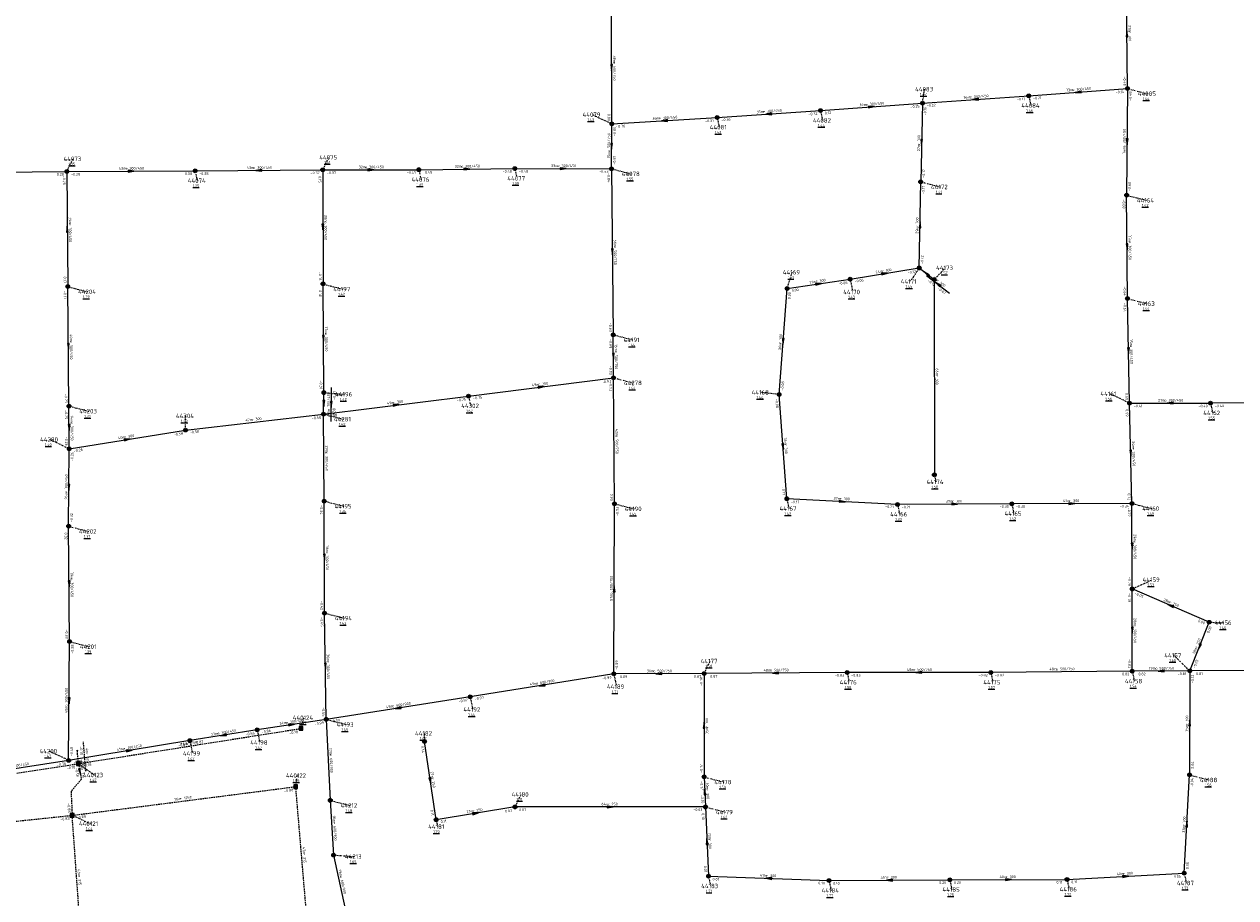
# Model space of a CAD drawing. Extents: x 188323 to 208361, y 565368 to 574910.
# Tile 135 of 256: x 203422 to 203830, y 568494 to 568788. Entities that reach past the tile are written whole.
import ezdxf

# ---------------------------------------------------------------- set-up
doc = ezdxf.new("R2010")
doc.units = 0
doc.linetypes.add('DASHDOT', pattern=[1, 0.5, -0.25, 0, -0.25])
doc.linetypes.add('DASHED', pattern=[0.75, 0.5, -0.25])
doc.layers.get('0').update_dxf_attribs({"linetype": 'CONTINUOUS'})
for name, color, linetype in [('RIO-AFM', 7, 'CONTINUOUS'), ('RIO-BOK', 7, 'CONTINUOUS'), ('RIO-DET', 7, 'CONTINUOUS'), ('RIO-KNP', 7, 'CONTINUOUS'), ('RIO-KNR', 7, 'CONTINUOUS'), ('RIO-LAG_0B', 7, 'CONTINUOUS'), ('RIO-LAG_1B', 7, 'DASHED'), ('RIO-LEN', 7, 'CONTINUOUS'), ('RIO-MVD', 1, 'CONTINUOUS'), ('RIO-VRB', 6, 'DASHDOT'), ('RIO-VRH', 7, 'CONTINUOUS')]:
    doc.layers.add(name, color=color, linetype=linetype)
doc.styles.add('RIO-TXT', font='isocp.shx')

# ---------------------------------------------------------------- blocks, each defined once
blk = doc.blocks.new('L_VHR')
blk.add_lwpolyline([(-0.5, 0), (0.5, 0), (-0.5, 0.15), (-0.5, -0.15), (0.5, 0)])
blk = doc.blocks.new('K_IPR')
blk.add_lwpolyline([(-0.5, -0.5), (0.5, -0.5), (0.5, 0.5), (-0.5, 0.5)], close=True)
blk.add_solid([(-0.5, 0.5), (0.5, 0.5), (-0.5, -0.5), (0.5, -0.5)])
at = {"style": 'RIO-TXT', "flags": 1}
blk.add_attdef('KNOOPNAAM', (2, 2), '', height=1, dxfattribs=at)
blk = doc.blocks.new('K_FIC')
blk.add_circle((0, 0), 0.0625)
at = {"style": 'RIO-TXT', "flags": 1}
blk.add_attdef('KNOOPNAAM', (2, 2), '', height=1, dxfattribs=at)
blk = doc.blocks.new('K_IPG')
blk.add_circle((0, 0), 0.5)
for points in [[(0, 0), (-0.5, 0), (-0.433013, 0.25)], [(0, 0), (-0.433013, -0.25), (-0.5, 0)], [(0, 0), (-0.433013, 0.25), (-0.25, 0.433013)], [(0, 0), (-0.25, -0.433013), (-0.433013, -0.25)], [(0, 0), (-0.25, 0.433013), (0, 0.5)], [(0, 0), (0, -0.5), (-0.25, -0.433013)], [(0, 0), (0, 0.5), (0.25, 0.433013)], [(0, 0), (0.25, 0.433013), (0.433013, 0.25)], [(0, 0), (0.433013, 0.25), (0.5, 0)], [(0, 0), (0.5, 0), (0.433013, -0.25)], [(0, 0), (0.433013, -0.25), (0.25, -0.433013)], [(0, 0), (0.25, -0.433013), (0, -0.5)]]:
    blk.add_solid(points)
at = {"style": 'RIO-TXT', "flags": 1}
blk.add_attdef('KNOOPNAAM', (2, 2), '', height=1, dxfattribs=at)
blk = doc.blocks.new('873_04______440123____440139_')
at = {"layer": 'RIO-LAG_1B'}
blk.add_line((0, 0), (-0.779, 9.79), dxfattribs=at)
at = {"layer": 'RIO-AFM', "style": 'RIO-TXT'}
blk.add_text('r 315', height=0.9, rotation=274.5362, dxfattribs=at).set_placement((0.0242, 6.0118))
at = {"layer": 'RIO-BOK', "style": 'RIO-TXT'}
for p in [(-2.0632, 8.2833), (-1.7194, 3.977)]:
    blk.add_text('-0.18', height=0.9, rotation=274.5362, dxfattribs=at).set_placement(p)
at = {"layer": 'RIO-LEN', "style": 'RIO-TXT'}
blk.add_text('4m', height=0.9, rotation=274.5362, dxfattribs=at).set_placement((-0.1047, 7.6267))
blk = doc.blocks.new('885_04______44171_____44173_')
at = {"layer": 'RIO-LAG_0B'}
blk.add_line((0, 0), (7.747, -6.036), dxfattribs=at)
at = {"layer": 'RIO-VRH', "xscale": 2, "yscale": 2, "zscale": 2, "rotation": 502.0496}
blk.add_blockref('L_VHR', (3.8735, -3.018), dxfattribs=at)
at = {"layer": 'RIO-AFM', "style": 'RIO-TXT'}
blk.add_text('r 300', height=0.9, rotation=322.0496, dxfattribs=at).set_placement((3.3288, -1.9593))
at = {"layer": 'RIO-BOK', "style": 'RIO-TXT'}
for s, p in [('-0.12', (0.2439, -1.9647)), ('-0.07', (3.6519, -4.6194))]:
    blk.add_text(s, height=0.9, rotation=322.0496, dxfattribs=at).set_placement(p)
at = {"layer": 'RIO-LEN', "style": 'RIO-TXT'}
blk.add_text('6m', height=0.9, rotation=322.0496, dxfattribs=at).set_placement((2.0508, -0.9637))
blk = doc.blocks.new('886_04______44281_____44196_')
at = {"layer": 'RIO-LAG_0B'}
blk.add_line((0, 0), (0.158, 11.439), dxfattribs=at)
at = {"layer": 'RIO-VRH', "xscale": 2, "yscale": 2, "zscale": 2, "rotation": 269.1953}
blk.add_blockref('L_VHR', (0.079, 5.7195), dxfattribs=at)
at = {"layer": 'RIO-AFM', "style": 'RIO-TXT'}
blk.add_text('e 300/450', height=0.9, rotation=89.1953, dxfattribs=at).set_placement((-0.4505, 3.5667))
at = {"layer": 'RIO-BOK', "style": 'RIO-TXT'}
for s, p in [('-0.31', (1.5018, 7.3196)), ('-0.38', (1.4193, 1.3802))]:
    blk.add_text(s, height=0.9, rotation=89.1953, dxfattribs=at).set_placement(p)
at = {"layer": 'RIO-LEN', "style": 'RIO-TXT'}
blk.add_text('7m', height=0.9, rotation=89.1953, dxfattribs=at).set_placement((-0.473, 1.9468))

msp = doc.modelspace()

# ---------------------------------------------------------------- linework, layer by layer
at = {"layer": 'RIO-LAG_0B'}
for p, q in [((203793.792, 568766.016), (203793.408, 568802.88)), ((203620, 568754.112), (203619.904, 568792.128)), ((203724.704, 568761.088), (203760.496, 568763.584)), ((203760.496, 568763.584), (203793.792, 568766.016)), ((203793.792, 568766.016), (203793.504, 568730.112)), ((203690.304, 568758.592), (203724.704, 568761.088)), ((203724.704, 568761.088), (203724.096, 568734.592)), ((203620, 568754.112), (203655.504, 568756.288)), ((203655.504, 568756.288), (203690.304, 568758.592)), ((203619.904, 568739.008), (203620, 568754.112)), ((203555.008, 568738.688), (203587.296, 568739.072)), ((203587.296, 568739.072), (203619.904, 568739.008)), ((203619.904, 568739.008), (203620.496, 568683.072)), ((203395.296, 568737.728), (203436.4, 568738.112)), ((203436.4, 568738.112), (203479.6, 568738.304)), ((203436.4, 568738.112), (203436.704, 568699.328)), ((203479.6, 568738.304), (203522.592, 568738.624)), ((203522.592, 568738.624), (203555.008, 568738.688)), ((203522.592, 568738.624), (203522.704, 568700.224)), ((203723.6, 568705.6), (203724.096, 568734.592)), ((203793.792, 568695.296), (203793.504, 568730.112)), ((203700.304, 568701.824), (203723.6, 568705.6)), ((203723.6, 568705.6), (203728.608, 568701.696)), ((203437.104, 568659.072), (203436.704, 568699.328)), ((203523.008, 568663.616), (203522.704, 568700.224)), ((203676.4, 568662.976), (203679.104, 568698.688)), ((203679.104, 568698.688), (203700.304, 568701.824)), ((203728.608, 568701.696), (203728.704, 568635.904)), ((203794.496, 568660.096), (203793.792, 568695.296)), ((203620.608, 568668.608), (203620.496, 568683.072)), ((203571.744, 568662.464), (203620.608, 568668.608)), ((203620.896, 568626.176), (203620.608, 568668.608)), ((203522.896, 568656.384), (203523.008, 568663.616)), ((203522.896, 568656.384), (203571.744, 568662.464)), ((203679.008, 568627.904), (203676.4, 568662.976)), ((203437.2, 568644.672), (203437.104, 568659.072)), ((203795.296, 568626.304), (203794.496, 568660.096)), ((203794.496, 568660.096), (203821.792, 568660.096)), ((203849.904, 568660.288), (203821.792, 568660.096)), ((203476.336, 568651.008), (203522.896, 568656.384)), ((203523.104, 568627.072), (203522.896, 568656.384)), ((203437.2, 568644.672), (203476.336, 568651.008)), ((203436.992, 568618.624), (203437.2, 568644.672)), ((203523.2, 568589.376), (203523.104, 568627.072)), ((203620.704, 568568.896), (203620.896, 568626.176)), ((203716.304, 568625.984), (203679.008, 568627.904)), ((203754.8, 568626.176), (203716.304, 568625.984)), ((203795.296, 568626.304), (203754.8, 568626.176)), ((203795.392, 568597.504), (203795.296, 568626.304)), ((203437.296, 568579.776), (203436.992, 568618.624)), ((203821.296, 568586.304), (203795.392, 568597.504)), ((203795.392, 568569.792), (203795.392, 568597.504)), ((203523.808, 568553.6), (203523.2, 568589.376)), ((203814.8, 568569.92), (203821.296, 568586.304)), ((203436.992, 568539.776), (203437.296, 568579.776)), ((203620.704, 568568.896), (203572.304, 568561.216)), ((203651.104, 568569.024), (203620.704, 568568.896)), ((203699.296, 568569.408), (203651.104, 568569.024)), ((203651.104, 568569.024), (203651.104, 568534.208)), ((203747.696, 568569.408), (203699.296, 568569.408)), ((203795.392, 568569.792), (203747.696, 568569.408)), ((203814.8, 568569.92), (203795.392, 568569.792)), ((203814.8, 568569.92), (203814.704, 568534.912)), ((203867.6, 568570.112), (203814.8, 568569.92)), ((203572.304, 568561.216), (203523.808, 568553.6)), ((203523.808, 568553.6), (203500.496, 568550.08)), ((203523.808, 568553.6), (203525.152, 568526.336)), ((203500.496, 568550.08), (203477.792, 568546.432)), ((203477.792, 568546.432), (203436.992, 568539.776)), ((203560.8, 568519.808), (203556.896, 568546.112)), ((203436.992, 568539.776), (203401.696, 568534.272)), ((203812.896, 568501.824), (203814.704, 568534.912)), ((203651.104, 568534.208), (203651.6, 568524.096)), ((203525.152, 568526.336), (203526.272, 568507.904)), ((203587.392, 568524.096), (203560.8, 568519.808)), ((203651.6, 568524.096), (203587.392, 568524.096)), ((203651.6, 568524.096), (203652.608, 568500.8)), ((203526.272, 568507.904), (203530.208, 568489.792)), ((203652.608, 568500.8), (203693.2, 568499.328)), ((203693.2, 568499.328), (203733.904, 568499.584)), ((203733.904, 568499.584), (203773.408, 568499.712)), ((203773.408, 568499.712), (203812.896, 568501.824))]:
    msp.add_line(p, q, dxfattribs=at)
at = {"layer": 'RIO-LAG_1B'}
for p, q in [((203440.256, 568538.688), (203515.28, 568550.528)), ((203440.256, 568538.688), (203439.904, 568543.104)), ((203383.904, 568529.984), (203440.256, 568538.688)), ((203438.176, 568521.28), (203513.52, 568530.944)), ((203517.472, 568484.224), (203513.52, 568530.944)), ((203378.096, 568515.008), (203438.176, 568521.28)), ((203441.216, 568478.912), (203438.176, 568521.28))]:
    msp.add_line(p, q, dxfattribs=at)
msp.add_lwpolyline([(203440.256, 568538.688), (203441.248, 568533.376), (203437.792, 568529.344), (203438.176, 568521.28)], dxfattribs=at)
at = {"layer": 'RIO-VRB'}
for p, q in [((203724.7, 568761.1), (203725.4071, 568765.8132)), ((203760.5, 568763.6), (203761.2071, 568760.2868)), ((203793.8, 568766), (203800.4482, 568764.28)), ((203620, 568754.1), (203613.351, 568757.2179)), ((203655.5, 568756.3), (203656.2071, 568752.9868)), ((203690.3, 568758.6), (203691.0071, 568755.2868)), ((203436.4, 568738.1), (203438.4371, 568742.3293)), ((203522.6, 568738.6), (203524.6371, 568742.8293)), ((203587.3, 568739.1), (203588.0071, 568735.7868)), ((203619.9, 568739), (203626.5482, 568737.28)), ((203479.6, 568738.3), (203480.3071, 568734.9868)), ((203555, 568738.7), (203555.7071, 568735.3868)), ((203724.1, 568734.6), (203730.7482, 568732.88)), ((203793.5, 568730.1), (203800.1482, 568728.38)), ((203679.1, 568698.7), (203680.8352, 568704.1692)), ((203723.6, 568705.6), (203720.5647, 568701.0376)), ((203728.6, 568701.7), (203732.4874, 568705.6624)), ((203436.7, 568699.3), (203443.3482, 568697.58)), ((203522.7, 568700.2), (203529.3482, 568698.48)), ((203700.3, 568701.8), (203701.1806, 568697.502)), ((203793.8, 568695.3), (203800.4482, 568693.58)), ((203620.5, 568683.1), (203627.1482, 568681.38)), ((203620.6, 568668.6), (203627.2482, 568666.88)), ((203523, 568663.6), (203529.9675, 568663.0713)), ((203571.75, 568662.49), (203572.4571, 568659.1768)), ((203676.4, 568663), (203670.325, 568663.6981)), ((203794.5, 568660.1), (203787.851, 568663.2179)), ((203437.1, 568659.1), (203443.7482, 568657.38)), ((203821.8, 568660.1), (203822.5071, 568656.7868)), ((203476.34, 568651), (203476.3394, 568655.775)), ((203522.9, 568656.4), (203529.5482, 568654.68)), ((203437.2, 568644.7), (203430.551, 568647.8179)), ((203728.7, 568635.9), (203729.2335, 568633.5716)), ((203523.1, 568627.1), (203529.7482, 568625.38)), ((203620.9, 568626.2), (203627.5482, 568624.48)), ((203679, 568627.9), (203679.7071, 568624.5868)), ((203716.3, 568626), (203717.0071, 568622.6868)), ((203754.8, 568626.2), (203755.5071, 568622.8868)), ((203795.3, 568626.3), (203801.9482, 568624.58)), ((203437, 568618.6), (203443.6482, 568616.88)), ((203795.4, 568597.5), (203802.0482, 568600.62)), ((203523.2, 568589.4), (203529.8482, 568587.68)), ((203821.3, 568586.32), (203826.2979, 568586.1386)), ((203437.3, 568579.8), (203443.9482, 568578.08)), ((203651.1, 568569), (203653.1371, 568573.2293)), ((203814.8, 568569.9), (203809.3791, 568575.1464)), ((203620.7, 568568.9), (203621.5806, 568564.602)), ((203699.3, 568569.4), (203700.0071, 568566.0868)), ((203747.7, 568569.4), (203748.4071, 568566.0868)), ((203795.4, 568569.8), (203796.1071, 568566.4868)), ((203572.3, 568561.2), (203573.1806, 568556.902)), ((203515.28, 568550.56), (203516.3314, 568554.1497)), ((203523.8, 568553.6), (203530.4482, 568551.88)), ((203500.5, 568550.1), (203501.3806, 568545.802)), ((203556.9, 568546.1), (203556.8997, 568548.875)), ((203477.8, 568546.4), (203478.6806, 568542.102)), ((203437, 568539.8), (203430.351, 568542.9179)), ((203440.25, 568538.71), (203445.6694, 568534.8619)), ((203814.7, 568534.9), (203821.3482, 568533.18)), ((203513.52, 568530.94), (203514.0535, 568534.6684)), ((203651.1, 568534.2), (203657.7482, 568532.48)), ((203587.4, 568524.1), (203589.4371, 568528.3293)), ((203525.15, 568526.32), (203531.7982, 568524.6)), ((203651.6, 568524.1), (203658.2482, 568522.38)), ((203438.17, 568521.31), (203444.2969, 568518.4722)), ((203560.8, 568519.8), (203561.3335, 568517.4716)), ((203526.28, 568507.92), (203533.2475, 568507.3913)), ((203652.6, 568500.8), (203653.3071, 568497.4868)), ((203693.2, 568499.3), (203693.9071, 568495.9868)), ((203733.9, 568499.6), (203734.6071, 568496.2868)), ((203773.4, 568499.7), (203774.1071, 568496.3868)), ((203812.9, 568501.8), (203813.6071, 568498.4868))]:
    msp.add_line(p, q, dxfattribs=at)

# ---------------------------------------------------------------- block references
at = {"layer": 'RIO-DET'}
for name, p in [('885_04______44171_____44173_', (203726.096, 568703.104)), ('886_04______44281_____44196_', (203525.408, 568653.888)), ('873_04______440123____440139_', (203442.752, 568536.192))]:
    msp.add_blockref(name, p, dxfattribs=at)
at = {"layer": 'RIO-KNP', "xscale": 1.25, "yscale": 1.25, "zscale": 1.25}
for name, p in [('K_IPG', (203760.496, 568763.584)), ('K_IPG', (203793.792, 568766.016)), ('K_IPG', (203724.704, 568761.088)), ('K_IPG', (203655.504, 568756.288)), ('K_IPG', (203690.304, 568758.592)), ('K_IPG', (203620, 568754.112)), ('K_IPG', (203522.592, 568738.624)), ('K_IPG', (203555.008, 568738.688)), ('K_IPG', (203587.296, 568739.072)), ('K_IPG', (203619.904, 568739.008)), ('K_IPG', (203436.4, 568738.112)), ('K_IPG', (203479.6, 568738.304)), ('K_IPG', (203724.096, 568734.592)), ('K_IPG', (203793.504, 568730.112)), ('K_IPG', (203700.304, 568701.824)), ('K_IPG', (203723.6, 568705.6)), ('K_IPG', (203728.608, 568701.696)), ('K_IPG', (203436.704, 568699.328)), ('K_IPG', (203522.704, 568700.224)), ('K_IPG', (203679.104, 568698.688)), ('K_IPG', (203793.792, 568695.296)), ('K_IPG', (203620.496, 568683.072)), ('K_IPG', (203620.608, 568668.608)), ('K_IPG', (203523.008, 568663.616)), ('K_IPG', (203571.744, 568662.464)), ('K_IPG', (203676.4, 568662.976)), ('K_IPG', (203437.104, 568659.072)), ('K_IPG', (203794.496, 568660.096)), ('K_IPG', (203821.792, 568660.096)), ('K_IPG', (203522.896, 568656.384)), ('K_IPG', (203476.336, 568651.008)), ('K_IPG', (203437.2, 568644.672)), ('K_IPG', (203728.704, 568635.904)), ('K_IPG', (203523.104, 568627.072)), ('K_IPG', (203620.896, 568626.176)), ('K_IPG', (203679.008, 568627.904)), ('K_IPG', (203716.304, 568625.984)), ('K_IPG', (203754.8, 568626.176)), ('K_IPG', (203795.296, 568626.304)), ('K_IPG', (203436.992, 568618.624)), ('K_IPG', (203795.392, 568597.504)), ('K_IPG', (203523.2, 568589.376)), ('K_IPG', (203821.296, 568586.304)), ('K_IPG', (203437.296, 568579.776)), ('K_IPG', (203620.704, 568568.896)), ('K_IPG', (203651.104, 568569.024)), ('K_IPG', (203699.296, 568569.408)), ('K_IPG', (203747.696, 568569.408)), ('K_IPG', (203795.392, 568569.792)), ('K_IPG', (203814.8, 568569.92)), ('K_IPG', (203572.304, 568561.216)), ('K_IPG', (203523.808, 568553.6)), ('K_IPG', (203500.496, 568550.08)), ('K_IPR', (203515.28, 568550.528)), ('K_FIC', (203439.904, 568543.104)), ('K_IPG', (203477.792, 568546.432)), ('K_IPG', (203556.896, 568546.112)), ('K_IPG', (203436.992, 568539.776)), ('K_IPR', (203440.256, 568538.688)), ('K_IPG', (203814.704, 568534.912)), ('K_IPR', (203513.52, 568530.944)), ('K_IPG', (203651.104, 568534.208)), ('K_IPG', (203525.152, 568526.336)), ('K_IPG', (203587.392, 568524.096)), ('K_IPG', (203651.6, 568524.096)), ('K_IPR', (203438.176, 568521.28)), ('K_IPG', (203560.8, 568519.808)), ('K_IPG', (203526.272, 568507.904)), ('K_IPG', (203812.896, 568501.824)), ('K_IPG', (203652.608, 568500.8)), ('K_IPG', (203693.2, 568499.328)), ('K_IPG', (203733.904, 568499.584)), ('K_IPG', (203773.408, 568499.712))]:
    msp.add_blockref(name, p, dxfattribs=at)
at = {"layer": 'RIO-VRH', "xscale": 2, "yscale": 2, "zscale": 2}
for p, rotation in [((203793.6, 568784.45), 90.6301), ((203619.95, 568773.1), 270.1599), ((203777.15, 568764.8), 184.1219), ((203707.5, 568759.85), 4.1562), ((203742.6, 568762.35), 183.9942), ((203637.75, 568755.2), 183.5458), ((203672.9, 568757.45), 183.7809), ((203619.95, 568746.55), 269.6115), ((203724.4, 568747.85), 268.694), ((203793.65, 568748.05), 269.5122), ((203571.15, 568738.9), 0.7094), ((203603.6, 568739.05), 359.8242), ((203458, 568738.2), 0.2652), ((203501.1, 568738.45), 180.3997), ((203538.8, 568738.65), 0.1768), ((203436.55, 568718.7), 450.452), ((203522.65, 568719.4), 270.1583), ((203723.85, 568720.1), 89.0033), ((203620.2, 568711.05), 270.624), ((203793.65, 568712.7), 270.5029), ((203711.95, 568703.7), 9.2619), ((203726.1, 568703.65), 502.0496), ((203689.7, 568700.25), 8.3184), ((203522.85, 568681.9), 270.4787), ((203677.75, 568680.85), 265.6663), ((203436.9, 568679.2), 270.5791), ((203794.15, 568677.7), 271.1482), ((203620.55, 568675.85), 270.4042), ((203596.175, 568665.545), 7.1286), ((203522.95, 568660), 269.1953), ((203547.325, 568659.445), 7.1055), ((203808.15, 568660.1), 180), ((203437.15, 568651.9), 270.4069), ((203456.77, 568647.85), 9.143), ((203677.7, 568645.45), 274.2451), ((203794.9, 568643.2), 271.3648), ((203437.1, 568631.65), 269.5519), ((203697.65, 568626.95), 357.0843), ((203735.55, 568626.1), 360.2976), ((203775.05, 568626.25), 360.1414), ((203795.35, 568611.9), 270.208), ((203523.15, 568608.25), 270.161), ((203437.15, 568599.2), 270.452), ((203620.8, 568597.55), 89.791), ((203808.35, 568591.91), 156.6544), ((203795.4, 568583.65), 270), ((203818.05, 568578.11), 248.3965), ((203523.5, 568571.5), 270.9691), ((203635.9, 568568.95), 180.1884), ((203675.2, 568569.2), 180.4754), ((203723.5, 568569.4), 180), ((203805.1, 568569.85), 180.2953), ((203596.5, 568565.05), 189.0386), ((203437.15, 568559.8), 269.5612), ((203548.05, 568557.4), 188.905), ((203512.15, 568551.85), 368.5419), ((203651.1, 568551.6), 450), ((203814.75, 568552.4), 449.8272), ((203489.15, 568548.25), 189.2566), ((203457.4, 568543.1), 369.1879), ((203440.745, 568536.05), 280.5496), ((203558.85, 568532.95), 278.4431), ((203651.35, 568529.15), 452.8429), ((203619.5, 568524.1), 360), ((203574.1, 568521.95), 369.1817), ((203813.8, 568518.35), 86.8785), ((203652.1, 568512.45), 452.4664), ((203672.9, 568500.05), 537.8843), ((203713.55, 568499.45), 180.4223), ((203753.65, 568499.65), 0.145), ((203793.15, 568500.75), 3.0429)]:
    msp.add_blockref('L_VHR', p, dxfattribs=dict(at, rotation=rotation))

# ---------------------------------------------------------------- texts
at = {"layer": 'RIO-AFM', "style": 'RIO-TXT'}
for s, rotation, p in [('r 300', 270.6301, (203794.1024, 568785.2658)), ('e 500/750', 270.1599, (203620.4559, 568774.9916)), ('e 300/450', 3.9942, (203740.6797, 568762.7171)), ('e 300/450', 4.1219, (203775.2288, 568765.1628)), ('e 300/450', 4.1562, (203705.5784, 568760.2117)), ('e 300/450', 3.5458, (203635.8327, 568755.5821)), ('e 300/450', 3.7809, (203670.9808, 568757.8242)), ('e 300/450', 449.5122, (203793.124, 568746.164)), ('e 500/750', 89.6115, (203619.4375, 568744.6633)), ('r 300', 448.694, (203723.8739, 568747.0511)), ('e 300/450', 0.2652, (203456.1076, 568738.6912)), ('e 300/450', 0.3997, (203499.2066, 568738.9368)), ('e 300/450', 0.1768, (203536.9085, 568739.1442)), ('e 300/450', 0.7094, (203569.2538, 568739.3766)), ('e 300/450', 359.8242, (203601.7113, 568739.5649)), ('e 300/450', 270.452, (203437.0465, 568720.5942)), ('e 300/450', 270.1583, (203523.156, 568721.2916)), ('r 300', 89.0033, (203723.3361, 568719.2987)), ('e 300/450', 270.5029, (203794.1435, 568714.5947)), ('e 500/750', 270.624, (203620.6962, 568712.9458)), ('r 300', 9.2619, (203711.0697, 568704.063)), ('r 300', 8.3184, (203688.826, 568700.6275)), ('e 300/450', 270.4787, (203523.3449, 568683.7945)), ('r 300', 85.6663, (203677.1903, 568680.0796)), ('e 300/450', 270.5791, (203437.3927, 568681.0957)), ('e 300/450', 271.1482, (203794.6223, 568679.6005)), ('e 500/750', 270.4042, (203621.0403, 568677.7438)), ('r 300', 7.1286, (203595.309, 568665.9406)), ('r 300', 270.0961, (203729.1691, 568669.6111)), ('r 300', 7.1055, (203546.4594, 568659.841)), ('e 300/450', 270.4069, (203437.6402, 568653.7939)), ('r 300', 6.6149, (203498.7578, 568654.1034)), ('r 300', 9.143, (203455.8905, 568648.2149)), ('e 500/750', 270.4144, (203621.2489, 568649.2938)), ('r 300', 274.2451, (203678.1494, 568646.2958)), ('e 300/450', 270.4001, (203523.4952, 568643.644)), ('e 300/450', 271.3648, (203795.3646, 568645.102)), ('e 300/450', 89.5519, (203436.5855, 568629.7636)), ('r 300', 357.0843, (203696.8666, 568627.5019)), ('r 300', 360.2976, (203734.7369, 568626.6075)), ('r 300', 360.1414, (203774.2384, 568626.7603)), ('e 300/450', 270.208, (203795.8514, 568613.7921)), ('e 300/450', 270.161, (203523.6557, 568610.1417)), ('e 300/450', 270.452, (203437.6465, 568601.0942)), ('e 500/750', 89.791, (203620.2934, 568595.6617)), ('r 250', 336.6544, (203807.8072, 568592.6981)), ('e 300/450', 270, (203795.9057, 568585.5402)), ('r 250', 68.3965, (203817.2869, 568577.5406)), ('e 300/450', 270.9691, (203523.9784, 568573.3985)), ('e 500/750', 360.1884, (203634.008, 568569.4522)), ('e 500/750', 360.4754, (203673.3052, 568569.6984)), ('e 500/750', 360, (203721.6098, 568569.9141)), ('e 500/750', 360.4804, (203769.6552, 568570.098)), ('e 500/750', 360.2953, (203803.2071, 568570.3452)), ('e 600/900', 369.0386, (203594.5521, 568565.2609)), ('e 300/450', 89.5613, (203436.6358, 568557.9138)), ('e 600/900', 368.905, (203546.1025, 568557.6155)), ('e 300/450', 368.5419, (203510.2053, 568552.0698)), ('r 300', 450, (203652.4869, 568550.7909)), ('r 300', 449.8272, (203814.2371, 568551.5911)), ('e 300/450', 369.2566, (203487.2027, 568548.4454)), ('e 300/450', 369.1879, (203455.4521, 568543.3035)), ('r 250', 8.9741, (203476.887, 568545.0025)), ('e 300/450', 368.855, (203417.4033, 568537.263)), ('e 600/900', 272.8419, (203524.8884, 568541.8732)), ('r 315', 280.5496, (203441.0895, 568536.9384)), ('r 250', 278.4431, (203559.2335, 568533.8263)), ('r 1250', 7.2824, (203474.71, 568526.484)), ('r 300', 272.8429, (203651.812, 568529.9843)), ('r 250', 369.1817, (203573.2189, 568522.3222)), ('r 250', 360, (203618.6898, 568524.6198)), ('e 600/900', 273.523, (203526.1028, 568519.038)), ('r 300', 86.8785, (203813.2567, 568517.568)), ('r 300', 272.4664, (203652.5717, 568513.2815)), ('r 315', 274.8392, (203515.9393, 568508.421)), ('r 300', 3.0429, (203792.3143, 568501.2063)), ('r 315', 274.1212, (203440.1485, 568500.9452)), ('e 600/900', 282.2148, (203528.3336, 568500.8143)), ('r 300', 357.8843, (203672.1089, 568500.5919)), ('r 300', 0.4223, (203712.7364, 568499.944)), ('r 300', 0.145, (203752.8388, 568500.1479))]:
    msp.add_text(s, height=0.9, rotation=rotation, dxfattribs=at).set_placement(p)
msp.add_text('e 300/450', height=0.9, dxfattribs=at).set_placement((203806.2601, 568660.6))
at = {"layer": 'RIO-BOK', "style": 'RIO-TXT'}
for s, rotation, p in [('-0.48', 270.6301, (203792.3764, 568770.0843)), ('-0.14', 4.1219, (203789.8107, 568764.3088)), ('-0.48', 449.5122, (203795.1455, 568761.889)), ('-0.25', 4.1562, (203720.7113, 568759.4064)), ('-0.16', 448.694, (203725.9926, 568756.9696)), ('-0.22', 3.9942, (203726.1939, 568759.8009)), ('-0.17', 3.9942, (203756.5071, 568761.9178)), ('-0.21', 4.1219, (203761.9968, 568762.3042)), ('-0.80', 270.1599, (203618.6107, 568758.1958)), ('-0.31', 3.5458, (203651.4941, 568754.6491)), ('-0.36', 3.7809, (203656.9891, 568754.9954)), ('-0.32', 3.7809, (203686.3001, 568756.9326)), ('0.12', 4.1562, (203691.7976, 568757.3051)), ('-0.80', 89.6115, (203621.3728, 568749.9903)), ('-0.36', 3.5458, (203621.4837, 568752.7893)), ('-0.81', 89.6115, (203621.3092, 568740.3905)), ('-0.28', 0.5575, (203432.3127, 568736.6602)), ('-0.28', 270.452, (203435.0118, 568736.6886)), ('-0.28', 0.2652, (203437.8062, 568736.7065)), ('-0.38', 0.2652, (203475.5058, 568736.881)), ('-0.38', 0.3997, (203481.0095, 568736.9098)), ('-0.37', 0.3997, (203518.5096, 568737.1714)), ('-0.15', 270.1583, (203521.2045, 568737.1957)), ('-0.37', 0.1768, (203524.0041, 568737.2043)), ('-0.45', 0.1768, (203550.904, 568737.2874)), ('-0.45', 0.7094, (203556.417, 568737.3174)), ('-0.48', 0.7094, (203583.217, 568737.6493)), ('-0.48', 359.8242, (203588.6964, 568737.6966)), ('-0.53', 359.8242, (203615.7963, 568737.6306)), ('-0.84', 270.624, (203618.516, 568737.5844)), ('-0.17', 448.694, (203725.5305, 568735.9686)), ('-0.17', 89.0033, (203725.4291, 568730.4759)), ('-0.60', 449.5122, (203794.9108, 568731.4889)), ('-0.60', 270.5029, (203792.113, 568728.6873)), ('-0.12', 89.0033, (203725.0239, 568706.9754)), ('-0.17', 270.452, (203435.2903, 568703.3887)), ('-0.18', 270.1583, (203521.3111, 568704.2959)), ('-0.12', 9.2619, (203719.7778, 568703.5581)), ('-0.18', 270.4787, (203521.3124, 568698.7879)), ('0.00', 8.3184, (203680.6876, 568697.5173)), ('-0.06', 8.3184, (203696.445, 568699.8214)), ('-0.06', 9.2619, (203701.9069, 568700.6436)), ('-0.64', 270.5029, (203792.3842, 568699.3876)), ('-0.17', 270.5791, (203435.3149, 568697.8855)), ('0.00', 85.6663, (203680.2274, 568695.0434)), ('-0.64', 271.1482, (203792.429, 568693.8718)), ('-0.89', 270.624, (203619.0889, 568687.1847)), ('-0.89', 270.4042, (203619.1106, 568681.6897)), ('-0.93', 270.4042, (203619.1784, 568672.69)), ('-0.31', 270.4787, (203521.5871, 568667.6881)), ('-0.93', 7.1286, (203616.7046, 568666.7019)), ('-0.93', 270.4144, (203619.2108, 568667.1895)), ('-0.08', 85.6663, (203677.9016, 568664.2902)), ('-0.25', 270.5791, (203435.6821, 568663.1864)), ('-0.75', 7.1055, (203567.8543, 568660.5935)), ('-0.75', 7.1286, (203573.3127, 568661.2746)), ('-0.08', 274.2451, (203675.1082, 568661.4998)), ('-0.69', 271.1482, (203793.0385, 568664.172)), ('-0.25', 270.4069, (203435.7106, 568657.6897)), ('-0.69', 271.3648, (203793.1344, 568658.6666)), ('-0.40', 360.4077, (203823.2106, 568658.7109)), ('-0.58', 6.6149, (203518.9883, 568654.5369)), ('-0.58', 7.1055, (203524.4622, 568655.1839)), ('-0.58', 9.143, (203472.5136, 568648.9661)), ('-0.58', 6.6149, (203477.8917, 568649.7706)), ('-0.26', 270.4069, (203435.7781, 568648.7899)), ('-0.26', 89.5519, (203438.5685, 568640.5884)), ('-0.26', 9.143, (203438.8045, 568643.5402)), ('-0.93', 270.4144, (203619.4953, 568630.2896)), ('-0.17', 274.2451, (203677.3207, 568631.8863)), ('-0.72', 271.3648, (203793.8222, 568630.366)), ('-0.34', 270.161, (203521.7046, 568625.6956)), ('-0.93', 89.791, (203622.2857, 568622.0946)), ('-0.17', 357.0843, (203680.3277, 568626.4314)), ('-0.21', 357.0843, (203712.1355, 568624.8314)), ('-0.21', 360.2976, (203717.7079, 568624.6082)), ('-0.30', 360.2976, (203750.7074, 568624.8005)), ('-0.30', 360.1414, (203756.2041, 568624.8044)), ('-0.34', 360.1414, (203791.2039, 568624.9129)), ('-0.72', 270.208, (203793.9058, 568624.8945)), ('-0.32', 89.5519, (203438.4107, 568619.989)), ('-0.32', 270.452, (203435.6118, 568617.1886)), ('-0.78', 270.208, (203794.0014, 568601.5947)), ('-0.05', 336.6544, (203796.1315, 568595.6604)), ('-0.42', 270.161, (203521.8104, 568593.4958)), ('-0.78', 270, (203794.0007, 568596.0996)), ('-0.45', 270.9691, (203521.8246, 568587.9761)), ('0.00', 336.6544, (203817.4826, 568586.46)), ('0.00', 68.3965, (203821.291, 568582.4937)), ('-0.38', 270.452, (203435.8903, 568583.8887)), ('-0.38', 89.5613, (203438.6692, 568575.6893)), ('-0.89', 89.791, (203622.1049, 568570.2949)), ('-0.82', 270, (203794.0112, 568573.8996)), ('-0.03', 68.3965, (203816.6169, 568570.6862)), ('-0.89', 369.0386, (203616.8664, 568566.9013)), ('-0.89', 360.1884, (203622.1053, 568567.5055)), ('-0.87', 360.1884, (203647.0051, 568567.6032)), ('-0.18', 450, (203650.5757, 568564.8997)), ('-0.87', 360.4754, (203652.5122, 568567.6126)), ('-0.83', 360.4754, (203695.2115, 568567.994)), ('-0.83', 360, (203700.7007, 568568.0009)), ('-0.82', 360, (203743.6007, 568568.0281)), ('-0.82', 360.4804, (203749.1123, 568568.0127)), ('-0.82', 360.4804, (203791.3116, 568568.3933)), ('-0.82', 360.2953, (203796.8079, 568568.4081)), ('-0.81', 360.2953, (203810.7076, 568568.4886)), ('-0.12', 449.8272, (203816.1687, 568565.7966)), ('-0.81', 360.217, (203816.206, 568568.5062)), ('-0.97', 368.905, (203568.4616, 568559.2103)), ('-0.97', 369.0386, (203573.9031, 568560.0383)), ('-0.55', 270.9691, (203522.3516, 568557.6757)), ('-0.99', 368.5419, (203519.9519, 568551.6187)), ('-0.99', 368.905, (203525.4004, 568552.4346)), ('-0.86', 369.2566, (203496.6768, 568548.0705)), ('-0.86', 368.5419, (203502.093, 568548.9245)), ('-0.18', 8.9741, (203511.4484, 568548.5375)), ('-0.48', 89.5613, (203438.4105, 568541.1892)), ('-0.87', 369.1879, (203473.9727, 568544.3866)), ('-0.87', 369.2566, (203479.4075, 568545.2444)), ('0.14', 278.4431, (203555.7215, 568544.5093)), ('-0.76', 368.855, (203433.1611, 568537.8053)), ('-0.76', 369.1879, (203438.6061, 568538.6425)), ('-0.04', 449.8272, (203816.1031, 568536.2967)), ('-0.18', 8.8171, (203436.412, 568536.6979)), ('-0.18', 280.5496, (203439.1308, 568537.077)), ('-0.18', 8.9741, (203441.851, 568537.5455)), ('-0.17', 450, (203650.5989, 568535.5997)), ('-0.17', 272.8429, (203649.7719, 568532.7319)), ('-0.04', 86.8785, (203815.8752, 568530.7289)), ('-0.88', 7.2824, (203509.6295, 568529.0314)), ('-0.10', 272.8429, (203650.0028, 568528.1257)), ('-0.88', 272.6437, (203436.5855, 568525.3413)), ('0.11', 278.4431, (203558.9074, 568523.1182)), ('0.03', 369.1817, (203584.107, 568522.1645)), ('0.03', 360, (203588.8007, 568522.7009)), ('-0.03', 360, (203647.5007, 568522.7381)), ('-0.88', 5.995, (203434.238, 568519.4893)), ('-0.88', 7.2824, (203439.736, 568520.0987)), ('0.11', 369.1817, (203562.406, 568518.6423)), ('-0.10', 272.4664, (203650.2622, 568522.6406)), ('0.01', 272.4664, (203651.0612, 568504.297)), ('0.05', 86.8785, (203814.3739, 568503.1217)), ('0.01', 357.8843, (203653.9481, 568499.3501)), ('0.10', 357.8843, (203689.5916, 568498.0559)), ('0.10', 0.4223, (203694.6101, 568497.9104)), ('0.20', 0.4223, (203730.3501, 568498.1738)), ('0.20', 0.145, (203735.3033, 568498.2035)), ('0.11', 0.145, (203769.8432, 568498.291)), ('0.11', 3.0429, (203774.8721, 568498.3763)), ('0.05', 3.0429, (203809.4183, 568500.2129))]:
    msp.add_text(s, height=0.9, rotation=rotation, dxfattribs=at).set_placement(p)
for s, p in [('-0.41', (203795.8998, 568658.7)), ('-0.40', (203817.6998, 568658.7))]:
    msp.add_text(s, height=0.9, dxfattribs=at).set_placement(p)
at = {"layer": 'RIO-KNR', "style": 'RIO-TXT'}
for s, p in [('44083', (203722.2196, 568765.0632)), ('44085', (203797.2607, 568763.53)), ('44084', (203758.0196, 568759.5368)), ('44079', (203610.1635, 568756.4679)), ('44082', (203687.8196, 568754.5368)), ('44081', (203653.0196, 568752.2368)), ('44073', (203435.2496, 568741.5793)), ('44075', (203521.4496, 568742.0793)), ('44074', (203477.1196, 568734.2368)), ('44076', (203552.5196, 568734.6368)), ('44077', (203584.8196, 568735.0368)), ('44078', (203623.3607, 568736.53)), ('44172', (203727.5607, 568732.13)), ('44164', (203796.9607, 568727.63)), ('44173', (203729.2999, 568704.9124)), ('44169', (203677.6477, 568703.4192)), ('44204', (203440.1607, 568696.83)), ('44197', (203526.1607, 568697.73)), ('44170', (203697.9931, 568696.752)), ('44171', (203717.3772, 568700.2876)), ('44163', (203797.2607, 568692.83)), ('44191', (203623.9607, 568680.63)), ('44278', (203624.0607, 568666.13)), ('44196', (203526.78, 568662.3213)), ('44168', (203667.1375, 568662.9481)), ('44161', (203784.6635, 568662.4679)), ('44203', (203440.5607, 568656.63)), ('44302', (203569.2696, 568658.4268)), ('44162', (203819.3196, 568656.0368)), ('44304', (203473.1519, 568655.025)), ('44281', (203526.3607, 568653.93)), ('44280', (203427.3635, 568647.0679)), ('44174', (203726.046, 568632.8216)), ('44195', (203526.5607, 568624.63)), ('44190', (203624.3607, 568623.73)), ('44167', (203676.5196, 568623.8368)), ('44160', (203798.7607, 568623.83)), ('44166', (203713.8196, 568621.9368)), ('44165', (203752.3196, 568622.1368)), ('44202', (203440.4607, 568616.13)), ('44159', (203798.8607, 568599.87)), ('44194', (203526.6607, 568586.93)), ('44156', (203823.1104, 568585.3886)), ('44201', (203440.7607, 568577.33)), ('44157', (203806.1916, 568574.3964)), ('44177', (203649.9496, 568572.4793)), ('44189', (203618.3931, 568563.852)), ('44176', (203696.8196, 568565.3368)), ('44175', (203745.2196, 568565.3368)), ('44158', (203792.9196, 568565.7368)), ('44192', (203569.9931, 568556.152)), ('440124', (203512.5064, 568553.3997)), ('44193', (203527.2607, 568551.13)), ('44182', (203553.7122, 568548.125)), ('44200', (203427.1635, 568542.1679)), ('44198', (203498.1931, 568545.052)), ('44199', (203475.4931, 568541.352)), ('440123', (203441.8444, 568534.1119)), ('440122', (203510.2285, 568533.9184)), ('44178', (203654.5607, 568531.73)), ('44188', (203818.1607, 568532.43)), ('44180', (203586.2496, 568527.5793)), ('44212', (203528.6107, 568523.85)), ('44179', (203655.0607, 568521.63)), ('440121', (203440.4719, 568517.7222)), ('44181', (203558.146, 568516.7216)), ('44213', (203530.06, 568506.6413)), ('44183', (203650.1196, 568496.7368)), ('44187', (203810.4196, 568497.7368)), ('44184', (203690.7196, 568495.2368)), ('44185', (203731.4196, 568495.5368)), ('44186', (203770.9196, 568495.6368))]:
    msp.add_text(s, height=1.5, dxfattribs=at).set_placement(p)
at = {"layer": 'RIO-LEN', "style": 'RIO-TXT'}
for s, rotation, p in [('37m', 270.6301, (203794.0776, 568787.4257)), ('38m', 270.1599, (203620.4488, 568777.1516)), ('36m', 3.9942, (203738.525, 568762.5667)), ('33m', 4.1219, (203773.0744, 568765.0076)), ('34m', 4.1562, (203703.4241, 568760.0551)), ('36m', 3.5458, (203633.6769, 568755.4485)), ('35m', 3.7809, (203668.8255, 568757.6818)), ('27m', 448.694, (203723.8264, 568744.8916)), ('15m', 89.6115, (203619.4232, 568742.5033)), ('36m', 449.5122, (203793.1074, 568744.004)), ('43m', 0.2652, (203453.9476, 568738.6812)), ('43m', 0.3997, (203497.0467, 568738.9217)), ('32m', 0.1768, (203534.7485, 568739.1375)), ('32m', 0.7094, (203567.094, 568739.3498)), ('33m', 359.8242, (203599.5513, 568739.5702)), ('39m', 270.452, (203437.0284, 568722.7541)), ('38m', 270.1583, (203523.1491, 568723.4516)), ('29m', 89.0033, (203723.2989, 568717.139)), ('56m', 270.624, (203620.6716, 568715.1056)), ('35m', 270.5029, (203794.1235, 568716.7546)), ('24m', 9.2619, (203708.9379, 568703.7154)), ('21m', 8.3184, (203686.6888, 568700.315)), ('37m', 270.4787, (203523.3258, 568685.9544)), ('40m', 270.5791, (203437.3698, 568683.2556)), ('15m', 270.4042, (203621.0241, 568679.9038)), ('36m', 85.6663, (203677.0274, 568677.9258)), ('35m', 271.1482, (203794.578, 568681.76)), ('66m', 270.0961, (203729.1644, 568671.7711)), ('49m', 7.1286, (203593.1657, 568665.6725)), ('49m', 7.1055, (203544.316, 568659.5737)), ('14m', 270.4069, (203437.6239, 568655.9538)), ('47m', 6.6149, (203496.6122, 568653.8545)), ('42m', 270.4144, (203621.2322, 568651.4538)), ('40m', 9.143, (203453.758, 568647.8716)), ('29m', 270.4001, (203523.4791, 568645.8039)), ('35m', 274.2451, (203677.9885, 568648.4498)), ('34m', 271.3648, (203795.3122, 568647.2614)), ('26m', 89.5519, (203436.569, 568627.6036)), ('37m', 357.0843, (203694.7094, 568627.6104)), ('39m', 360.2976, (203732.5769, 568626.5949)), ('41m', 360.1414, (203772.0784, 568626.7536)), ('29m', 270.208, (203795.8425, 568615.9521)), ('38m', 270.161, (203523.6486, 568612.3016)), ('39m', 270.452, (203437.6284, 568603.2541)), ('57m', 89.791, (203620.2859, 568593.5017)), ('28m', 336.6544, (203805.8235, 568593.5529)), ('28m', 270, (203795.9047, 568587.7002)), ('18m', 68.3965, (203816.4918, 568575.5323)), ('36m', 270.9691, (203523.9408, 568575.5582)), ('30m', 360.1884, (203631.848, 568569.4437)), ('48m', 360.4754, (203671.1453, 568569.6791)), ('48m', 360, (203719.4498, 568569.9128)), ('48m', 360.4804, (203767.4953, 568570.0786)), ('19m', 360.2953, (203801.0471, 568570.3327)), ('49m', 369.0386, (203592.4191, 568564.9202)), ('40m', 89.5613, (203436.6196, 568555.7539)), ('49m', 368.905, (203543.9688, 568557.2797)), ('24m', 368.5419, (203508.0695, 568551.7476)), ('35m', 449.8272, (203814.2323, 568549.4312)), ('23m', 369.2566, (203485.071, 568548.0965)), ('35m', 450, (203652.4886, 568548.6309)), ('41m', 369.1879, (203453.32, 568542.9572)), ('76m', 8.9741, (203474.7534, 568544.6656)), ('27m', 272.8419, (203524.7803, 568544.0305)), ('19m', 280.5496, (203440.693, 568539.0617)), ('27m', 278.4431, (203558.9153, 568535.9627)), ('10m', 272.8429, (203651.7038, 568532.1416)), ('76m', 7.2824, (203472.5674, 568526.2102)), ('27m', 369.1817, (203571.0868, 568521.9761)), ('64m', 360, (203616.5298, 568524.6185)), ('18m', 273.523, (203525.969, 568521.1938)), ('23m', 272.4664, (203652.4777, 568515.4394)), ('33m', 86.8785, (203813.1394, 568515.4112)), ('47m', 274.8392, (203515.756, 568510.5732)), ('43m', 274.1212, (203439.9922, 568503.0995)), ('19m', 282.2148, (203527.8755, 568502.9252)), ('41m', 357.8843, (203669.9503, 568500.6703)), ('41m', 0.4223, (203710.5764, 568499.9281)), ('40m', 0.145, (203750.6788, 568500.1425)), ('40m', 3.0429, (203790.1573, 568501.0916))]:
    msp.add_text(s, height=0.9, rotation=rotation, dxfattribs=at).set_placement(p)
msp.add_text('27m', height=0.9, dxfattribs=at).set_placement((203804.1001, 568660.6))
at = {"layer": 'RIO-MVD', "style": 'RIO-TXT'}
for s, p in [('%%U1.47', (203723.8771, 568763.6632)), ('%%U1.44', (203798.9182, 568762.13)), ('%%U1.43', (203611.821, 568755.0679)), ('%%U1.46', (203759.6771, 568758.1368)), ('%%U1.43', (203654.6771, 568750.8368)), ('%%U1.44', (203689.4771, 568753.1368)), ('%%U1.35', (203436.9071, 568740.1793)), ('%%U1.41', (203523.1071, 568740.6793)), ('%%U1.55', (203625.0182, 568735.13)), ('%%U1.35', (203478.7771, 568732.8368)), ('%%U1.39', (203554.1771, 568733.2368)), ('%%U1.39', (203586.4771, 568733.6368)), ('%%U1.41', (203729.2182, 568730.73)), ('%%U1.42', (203798.6182, 568726.23)), ('%%U1.41', (203679.3052, 568702.0192)), ('%%U1.57', (203730.9574, 568703.5124)), ('%%U1.45', (203719.0347, 568698.8876)), ('%%U1.39', (203441.8182, 568695.43)), ('%%U1.42', (203527.8182, 568696.33)), ('%%U1.43', (203699.6506, 568695.352)), ('%%U1.44', (203798.9182, 568691.43)), ('%%U1.44', (203625.6182, 568679.23)), ('%%U1.44', (203625.7182, 568664.73)), ('%%U1.42', (203528.4375, 568660.9213)), ('%%U1.44', (203668.795, 568661.5481)), ('%%U1.56', (203786.321, 568661.0679)), ('%%U1.62', (203570.9271, 568657.0268)), ('%%U1.39', (203442.2182, 568655.23)), ('%%U1.49', (203474.8094, 568653.625)), ('%%U1.42', (203528.0182, 568652.53)), ('%%U1.55', (203820.9771, 568654.6368)), ('%%U1.40', (203429.021, 568645.6679)), ('%%U1.58', (203727.7035, 568631.4216)), ('%%U1.35', (203528.2182, 568623.23)), ('%%U1.45', (203626.0182, 568622.33)), ('%%U1.43', (203678.1771, 568622.4368)), ('%%U1.39', (203715.4771, 568620.5368)), ('%%U1.42', (203753.9771, 568620.7368)), ('%%U1.49', (203800.4182, 568622.43)), ('%%U1.37', (203442.1182, 568614.73)), ('%%U1.53', (203800.5182, 568598.47)), ('%%U1.42', (203528.3182, 568585.53)), ('%%U1.40', (203824.7679, 568583.9886)), ('%%U1.39', (203442.4182, 568575.93)), ('%%U1.58', (203651.6071, 568571.0793)), ('%%U1.60', (203807.8491, 568572.9964)), ('%%U1.58', (203698.4771, 568563.9368)), ('%%U1.57', (203746.8771, 568563.9368)), ('%%U1.54', (203794.5771, 568564.3368)), ('%%U1.71', (203620.0506, 568562.452)), ('%%U1.44', (203571.6506, 568554.752)), ('%%U1.47', (203514.8014, 568551.9997)), ('%%U1.49', (203528.9182, 568549.73)), ('%%U1.62', (203555.3697, 568546.725)), ('%%U1.47', (203499.8506, 568543.652)), ('%%U1.47', (203428.821, 568540.7679)), ('%%U1.47', (203477.1506, 568539.952)), ('%%U1.47', (203444.1394, 568532.7119)), ('%%U1.56', (203512.5235, 568532.5184)), ('%%U1.59', (203656.2182, 568530.33)), ('%%U1.58', (203819.8182, 568531.03)), ('%%U1.71', (203587.9071, 568526.1793)), ('%%U1.48', (203530.2682, 568522.45)), ('%%U1.62', (203656.7182, 568520.23)), ('%%U1.44', (203442.7669, 568516.3222)), ('%%U1.70', (203559.8035, 568515.3216)), ('%%U1.65', (203531.7175, 568505.2413)), ('%%U1.71', (203651.7771, 568495.3368)), ('%%U1.77', (203692.3771, 568493.8368)), ('%%U1.75', (203733.0771, 568494.1368)), ('%%U1.73', (203772.5771, 568494.2368)), ('%%U1.73', (203812.0771, 568496.3368))]:
    msp.add_text(s, height=0.9, dxfattribs=at).set_placement(p)

doc.saveas('drawing.dxf')
